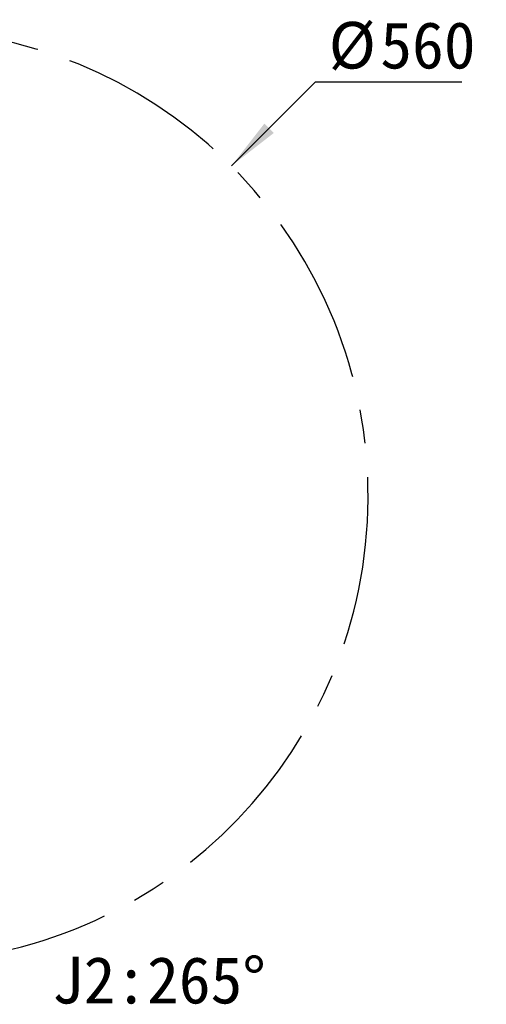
# Model space of a CAD drawing. Header units: millimetres. Extents: x -55 to 731, y 0 to 297.
# Tile 8 of 17: x 161 to 196, y 156 to 229. Entities that reach past the tile are written whole.
import ezdxf

# ---------------------------------------------------------------- set-up
doc = ezdxf.new("R2010")
doc.units = ezdxf.units.MM
doc.linetypes.add('CENTERX2', pattern=[20.32, 12.7, -2.54, 2.54, -2.54])
doc.layers.add('中心线层', color=6, linetype='CENTERX2', lineweight=25)
doc.layers.add('标注层', color=150, linetype='Continuous')
doc.styles.add('SLDTEXTSTYLE0', font='仿宋_GB2312')
doc.dimstyles.new('SLDDIMSTYLE0', dxfattribs={"dimtxt": 3.5, "dimasz": 4, "dimexe": 0, "dimexo": 0.0625, "dimgap": 0.875, "dimtad": 0, "dimtih": 1, "dimtoh": 1, "dimlfac": 8, "dimrnd": 1e-09, "dimzin": 12, "dimdsep": 46, "dimtxsty": 'SLDTEXTSTYLE0', "dimsah": 1, "dimcen": 0, "dimadec": 0, "dimazin": 3, "dimtfac": 1, "dimtdec": 3, "dimtofl": 0, "dimtmove": 0, "dimatfit": 3, "dimfxl": 0, "dimfrac": 2, "dimtolj": 1, "dimtzin": 12, "dimarcsym": 0})

# ---------------------------------------------------------------- blocks, each defined once
blk = doc.blocks.new('_D')
at = {"layer": '标注层'}
for p, q in [((176.398, 218.5), (182.698, 224.8)), ((182.698, 224.8), (193.678, 224.8))]:
    blk.add_line(p, q, dxfattribs=at)
blk.add_solid([(176.398, 218.5), (179.58, 220.975), (178.873, 221.682)], dxfattribs=at)
at = {"layer": '标注层', "char_height": 3.5, "attachment_point": 1, "style": 'SLDTEXTSTYLE0'}
for s, insert in [('%%c', (183.698, 229.312)), ('560', (187.568, 229.312))]:
    blk.add_mtext(s, dxfattribs=dict(at, insert=insert))

msp = doc.modelspace()

# ---------------------------------------------------------------- linework, layer by layer
at = {"layer": '中心线层', "linetype": 'CENTERX2'}
msp.add_arc((151.6497, 193.7514), 35, 275, 265, dxfattribs=at)

# ---------------------------------------------------------------- texts
at = {"layer": '标注层', "insert": (162.9323, 159.1694), "char_height": 3.5, "attachment_point": 1, "style": 'SLDTEXTSTYLE0'}
msp.add_mtext('J2:265°', dxfattribs=at)

# ---------------------------------------------------------------- dimensions: what is measured, and where the dimension line sits
at = {"layer": '标注层'}
dim = msp.add_radius_dim(center=(151.6497, 193.7514), mpoint=(176.3984, 218.5001), text='%%c560', dimstyle='SLDDIMSTYLE0', override={"dimpost": '<>'}, dxfattribs=at)
dim.commit()
dim.dimension.update_dxf_attribs({"geometry": '_D', "text_midpoint": (188.6883, 226.8366), "dimtype": 164})

doc.saveas('drawing.dxf')
